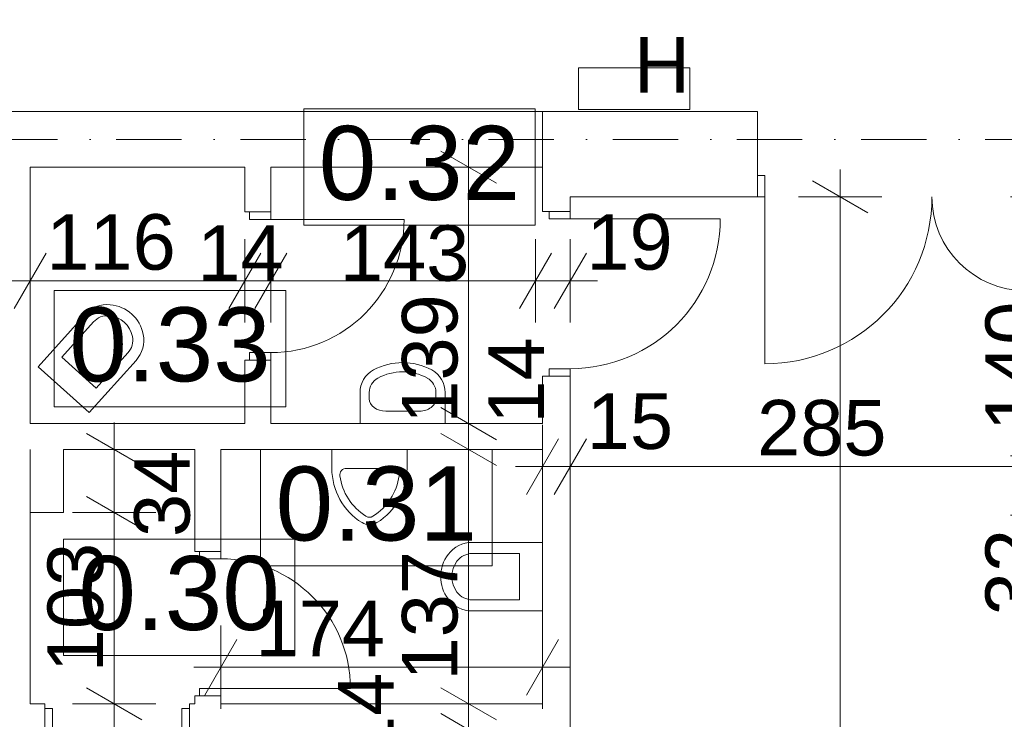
# Model space of a CAD drawing. Extents: x -283435 to 14216, y -77540 to 30522.
# Tile 142 of 177: x -79548 to -74230, y -26233 to -22453. Entities that reach past the tile are written whole.
import ezdxf

# ---------------------------------------------------------------- set-up
doc = ezdxf.new("R2010")
doc.units = 0
doc.header["$MEASUREMENT"] = 0
doc.linetypes.add('Kropki i Kreski', pattern=[670.277762, 352.777767, -176.388884, 0, -141.111112])
for name, color, linetype in [('Drzwi ArchiCAD', 7, 'Continuous'), ('SANITARNE', 7, 'Continuous'), ('WYMIARY', 7, 'Continuous'), ('ŚCIANY', 7, 'Continuous')]:
    doc.layers.add(name, color=color, linetype=linetype)
for name, color, linetype, lineweight in [('Drzwi ArchiCAD_Nr_Pióra__3', 3, 'Continuous', 18), ('Drzwi ArchiCAD_Nr_Pióra__7', 7, 'Continuous', 18), ('HYDRANTY_Nr_Pióra__1', 1, 'Continuous', 18), ('OPISY_Nr_Pióra__65', 65, 'Continuous', 18), ('OPISY_Nr_Pióra__86', 86, 'Continuous', 18), ('OSIE_Nr_Pióra__7', 7, 'Continuous', 18), ('SANITARNE_Nr_Pióra__6', 6, 'Continuous', 9), ('WYMIARY_Nr_Pióra__4', 4, 'Continuous', 18), ('WYMIARY_Nr_Pióra__5', 5, 'Continuous', 18), ('ŚCIANY_Nr_Pióra__7', 7, 'Continuous', 18)]:
    doc.layers.add(name, color=color, linetype=linetype, lineweight=lineweight)
doc.styles.add('GENERATED_STYLE_1', font='arial.ttf')
doc.styles.add('GENERATED_STYLE_2', font='txt')
doc.dimstyles.new('GENERATED_STYLE__1', dxfattribs={"dimtxt": 300, "dimasz": 228, "dimexe": 0.18, "dimexo": 0, "dimgap": 0.09, "dimtad": 1, "dimdec": 0, "dimlfac": 0.1, "dimzin": 0, "dimdsep": 46, "dimtxsty": 'GENERATED_STYLE_2', "dimblk": 'ARROWHEAD_2', "dimblk1": 'ARROWHEAD_2', "dimblk2": 'ARROWHEAD_2', "dimcen": 0.09, "dimclrd": 256, "dimclre": 256, "dimclrt": 256, "dimazin": 0, "dimtfac": 1, "dimtdec": 4, "dimtmove": 0, "dimatfit": 3, "dimfxl": 1, "dimtolj": 1, "dimtzin": 0, "dimarcsym": 0})
doc.dimstyles.new('GENERATED_STYLE__2', dxfattribs={"dimtxt": 300, "dimasz": 228, "dimexe": 0.18, "dimexo": 0, "dimgap": 0.09, "dimtad": 1, "dimtih": 1, "dimtoh": 1, "dimdec": 0, "dimlfac": 0.1, "dimzin": 0, "dimdsep": 46, "dimtxsty": 'GENERATED_STYLE_2', "dimblk": 'ARROWHEAD_2', "dimblk1": 'ARROWHEAD_2', "dimblk2": 'ARROWHEAD_2', "dimcen": 0.09, "dimclrd": 256, "dimclre": 256, "dimclrt": 256, "dimazin": 0, "dimtfac": 1, "dimtdec": 4, "dimtmove": 0, "dimatfit": 3, "dimfxl": 1, "dimtolj": 1, "dimtzin": 0, "dimarcsym": 0})
doc.dimstyles.new('GENERATED_STYLE__3', dxfattribs={"dimtxt": 300, "dimasz": 228, "dimexe": 0.18, "dimexo": 0, "dimgap": 0.09, "dimtad": 1, "dimtih": 1, "dimtoh": 1, "dimdec": 0, "dimlfac": 0.1, "dimzin": 0, "dimdsep": 46, "dimtxsty": 'GENERATED_STYLE_2', "dimblk": 'ARROWHEAD_2', "dimblk1": 'ARROWHEAD_2', "dimblk2": 'ARROWHEAD_2', "dimcen": 0.09, "dimclrd": 256, "dimclre": 256, "dimclrt": 256, "dimazin": 0, "dimtfac": 1, "dimtdec": 4, "dimtmove": 2, "dimatfit": 3, "dimfxl": 1, "dimtolj": 1, "dimtzin": 0, "dimarcsym": 0})
doc.dimstyles.new('GENERATED_STYLE__4', dxfattribs={"dimtxt": 300, "dimasz": 228, "dimexe": 0.18, "dimexo": 0, "dimgap": 0.09, "dimtad": 1, "dimdec": 0, "dimlfac": 0.1, "dimzin": 0, "dimdsep": 46, "dimtxsty": 'GENERATED_STYLE_2', "dimblk": 'ARROWHEAD_2', "dimblk1": 'ARROWHEAD_2', "dimblk2": 'ARROWHEAD_2', "dimcen": 0.09, "dimclrd": 256, "dimclre": 256, "dimclrt": 256, "dimazin": 0, "dimtfac": 1, "dimtdec": 4, "dimtmove": 2, "dimatfit": 3, "dimfxl": 1, "dimtolj": 1, "dimtzin": 0, "dimarcsym": 0})

# ---------------------------------------------------------------- blocks, each defined once
blk = doc.blocks.new('Ściana_32', base_point=(-79741.1, -35209.9))
at = {"layer": 'ŚCIANY_Nr_Pióra__7', "linetype": 'Continuous'}
for p, q in [((-79491.1, -24635.8), (-79491.1, -23249.9)), ((-79491.1, -26149.2), (-79491.1, -24775.8))]:
    blk.add_line(p, q, dxfattribs=at)
blk = doc.blocks.new('D1 Drzwi proste 12_10')
at = {"layer": 'Drzwi ArchiCAD_Nr_Pióra__3', "linetype": 'Continuous'}
for p, q in [((405, 0), (405, 810)), ((-405, 0), (-445, 0)), ((-445, 0), (-445, -115)), ((-405, -115), (-405, 0)), ((445, 0), (405, 0)), ((405, 0), (405, -115)), ((445, -115), (445, 0)), ((-445, -115), (-405, -115)), ((405, -115), (445, -115))]:
    blk.add_line(p, q, dxfattribs=at)
blk.add_arc((405, 0), 810, 90, 180, dxfattribs=at)
at = {"layer": 'Drzwi ArchiCAD_Nr_Pióra__7', "linetype": 'Continuous'}
for p, q in [((-445, 0), (-445, -115)), ((445, 0), (445, -115))]:
    blk.add_line(p, q, dxfattribs=at)
blk = doc.blocks.new('Ściana_35', base_point=(-76573.9, -27886.1))
at = {"layer": 'ŚCIANY_Nr_Pióra__7', "linetype": 'Continuous'}
for p, q in [((-76723.9, -23409.9), (-76723.9, -23488.9)), ((-76573.9, -23488.9), (-76573.9, -23409.9)), ((-76688.9, -23488.9), (-76723.9, -23488.9)), ((-76573.9, -23488.9), (-76688.9, -23488.9)), ((-76688.9, -24378.9), (-76723.9, -24378.9)), ((-76723.9, -24378.9), (-76723.9, -24635.8)), ((-76573.9, -24378.9), (-76688.9, -24378.9)), ((-76573.9, -27886.1), (-76573.9, -24378.9)), ((-76723.9, -24775.8), (-76723.9, -26149.2)), ((-76723.9, -26289.2), (-76723.9, -27594.7)), ((-76723.9, -27734.7), (-76723.9, -27868.9))]:
    blk.add_line(p, q, dxfattribs=at)
at = {"layer": 'Drzwi ArchiCAD', "linetype": 'Continuous', "xscale": -1, "rotation": 270}
blk.add_blockref('D1 Drzwi proste 12_10', (-76573.9, -23933.9), dxfattribs=at)
blk = doc.blocks.new('D2 Asymetryczne 12_24')
at = {"layer": 'Drzwi ArchiCAD_Nr_Pióra__3', "linetype": 'Continuous'}
for p, q in [((705.1, 0), (705.1, 902.5)), ((-705.1, 0), (-705.1, 507.7)), ((-705.1, 0), (-745.1, 0)), ((-745.1, 0), (-745.1, -115)), ((-705.1, -115), (-705.1, 0)), ((745.1, 0), (705.1, 0)), ((705.1, 0), (705.1, -115)), ((745.1, -115), (745.1, 0)), ((-745.1, -115), (-705.1, -115)), ((705.1, -115), (745.1, -115))]:
    blk.add_line(p, q, dxfattribs=at)
for centre, radius, start, end in [((705.1, 0), 902.5, 90, 180), ((-705.1, 0), 507.7, 0, 90)]:
    blk.add_arc(centre, radius, start, end, dxfattribs=at)
at = {"layer": 'Drzwi ArchiCAD_Nr_Pióra__7', "linetype": 'Continuous'}
for p, q in [((-745.1, 0), (-745.1, -115)), ((745.1, 0), (745.1, -115))]:
    blk.add_line(p, q, dxfattribs=at)
blk = doc.blocks.new('Ściana_291', base_point=(-73473.6, -23179.9))
at = {"layer": 'ŚCIANY_Nr_Pióra__7', "linetype": 'Continuous'}
for p, q in [((-75563.8, -22949.9), (-76723.9, -22949.9)), ((-76723.9, -22949.9), (-76723.9, -23409.9)), ((-75563.8, -23294.9), (-75563.8, -22949.9)), ((-74073.6, -23294.9), (-74073.6, -22949.9)), ((-73473.6, -22949.9), (-74073.6, -22949.9)), ((-75563.8, -23409.9), (-75563.8, -23294.9)), ((-74073.6, -23409.9), (-74073.6, -23294.9)), ((-76573.9, -23409.9), (-75563.8, -23409.9)), ((-74073.6, -23409.9), (-73723.6, -23409.9))]:
    blk.add_line(p, q, dxfattribs=at)
at = {"layer": 'Drzwi ArchiCAD', "linetype": 'Continuous', "rotation": 180}
blk.add_blockref('D2 Asymetryczne 12_24', (-74818.7, -23409.9), dxfattribs=at)
blk = doc.blocks.new('Ściana_292', base_point=(-76723.9, -23099.9))
at = {"layer": 'ŚCIANY_Nr_Pióra__7', "linetype": 'Continuous'}
for p, q in [((-76723.9, -22949.9), (-80399.8, -22949.9)), ((-76723.9, -23249.9), (-76723.9, -22949.9)), ((-79491.1, -23249.9), (-78331.7, -23249.9)), ((-78191.7, -23249.9), (-76723.9, -23249.9))]:
    blk.add_line(p, q, dxfattribs=at)
blk = doc.blocks.new('Ściana_293', base_point=(-79741.1, -24635.8))
at = {"layer": 'ŚCIANY_Nr_Pióra__7', "linetype": 'Continuous'}
for p, q in [((-78331.7, -24635.8), (-79491.1, -24635.8)), ((-76723.9, -24635.8), (-78191.7, -24635.8)), ((-79311.1, -24775.8), (-78601.1, -24775.8)), ((-78461.1, -24775.8), (-76723.9, -24775.8))]:
    blk.add_line(p, q, dxfattribs=at)
blk = doc.blocks.new('D1 Drzwi proste 12_98')
at = {"layer": 'Drzwi ArchiCAD_Nr_Pióra__3', "linetype": 'Continuous'}
for p, q in [((360, 0), (360, 720)), ((-360, 0), (-400, 0)), ((-400, 0), (-400, -115)), ((-360, -115), (-360, 0)), ((400, 0), (360, 0)), ((360, 0), (360, -115)), ((400, -115), (400, 0)), ((-400, -115), (-360, -115)), ((360, -115), (400, -115))]:
    blk.add_line(p, q, dxfattribs=at)
blk.add_arc((360, 0), 720, 90, 180, dxfattribs=at)
at = {"layer": 'Drzwi ArchiCAD_Nr_Pióra__7', "linetype": 'Continuous'}
for p, q in [((-400, 0), (-400, -115)), ((400, 0), (400, -115))]:
    blk.add_line(p, q, dxfattribs=at)
blk = doc.blocks.new('Ściana_294', base_point=(-78331.7, -24635.8))
at = {"layer": 'ŚCIANY_Nr_Pióra__7', "linetype": 'Continuous'}
for p, q in [((-78331.7, -23249.9), (-78331.7, -23492.2)), ((-78191.7, -23492.2), (-78191.7, -23249.9)), ((-78306.7, -23492.2), (-78331.7, -23492.2)), ((-78191.7, -23492.2), (-78306.7, -23492.2)), ((-78306.7, -24292.2), (-78331.7, -24292.2)), ((-78331.7, -24292.2), (-78331.7, -24635.8)), ((-78191.7, -24292.2), (-78306.7, -24292.2)), ((-78191.7, -24635.8), (-78191.7, -24292.2))]:
    blk.add_line(p, q, dxfattribs=at)
at = {"layer": 'Drzwi ArchiCAD', "linetype": 'Continuous', "xscale": -1, "rotation": 270}
blk.add_blockref('D1 Drzwi proste 12_98', (-78191.7, -23892.2), dxfattribs=at)
blk = doc.blocks.new('D1 Drzwi proste 12_99')
at = {"layer": 'Drzwi ArchiCAD_Nr_Pióra__3', "linetype": 'Continuous'}
for p, q in [((350, 0), (350, 700)), ((-350, 0), (-390, 0)), ((-390, 0), (-390, -115)), ((-350, -115), (-350, 0)), ((390, 0), (350, 0)), ((350, 0), (350, -115)), ((390, -115), (390, 0)), ((-390, -115), (-350, -115)), ((350, -115), (390, -115))]:
    blk.add_line(p, q, dxfattribs=at)
blk.add_arc((350, 0), 700, 90, 180, dxfattribs=at)
at = {"layer": 'Drzwi ArchiCAD_Nr_Pióra__7', "linetype": 'Continuous'}
for p, q in [((-390, 0), (-390, -115)), ((390, 0), (390, -115))]:
    blk.add_line(p, q, dxfattribs=at)
blk = doc.blocks.new('Ściana_295', base_point=(-79741.1, -26149.2))
at = {"layer": 'ŚCIANY_Nr_Pióra__7', "linetype": 'Continuous'}
for p, q in [((-79411.1, -26149.2), (-79491.1, -26149.2)), ((-79411.1, -26174.2), (-79411.1, -26149.2)), ((-78631.1, -26174.2), (-78631.1, -26149.2)), ((-78601.1, -26149.2), (-78631.1, -26149.2)), ((-76723.9, -26149.2), (-78461.1, -26149.2)), ((-79411.1, -26289.2), (-79411.1, -26174.2)), ((-78631.1, -26289.2), (-78631.1, -26174.2)), ((-79491.1, -26289.2), (-79411.1, -26289.2)), ((-78631.1, -26289.2), (-78562.7, -26289.2)), ((-78422.7, -26289.2), (-76723.9, -26289.2))]:
    blk.add_line(p, q, dxfattribs=at)
at = {"layer": 'Drzwi ArchiCAD', "linetype": 'Continuous', "rotation": 180}
blk.add_blockref('D1 Drzwi proste 12_99', (-79021.1, -26289.2), dxfattribs=at)
blk = doc.blocks.new('D1 Drzwi proste 12_100')
at = {"layer": 'Drzwi ArchiCAD_Nr_Pióra__3', "linetype": 'Continuous'}
for p, q in [((350, 0), (350, 700)), ((-350, 0), (-390, 0)), ((-390, 0), (-390, -115)), ((-350, -115), (-350, 0)), ((390, 0), (350, 0)), ((350, 0), (350, -115)), ((390, -115), (390, 0)), ((-390, -115), (-350, -115)), ((350, -115), (390, -115))]:
    blk.add_line(p, q, dxfattribs=at)
blk.add_arc((350, 0), 700, 90, 180, dxfattribs=at)
at = {"layer": 'Drzwi ArchiCAD_Nr_Pióra__7', "linetype": 'Continuous'}
for p, q in [((-390, 0), (-390, -115)), ((390, 0), (390, -115))]:
    blk.add_line(p, q, dxfattribs=at)
blk = doc.blocks.new('Ściana_296', base_point=(-78601.1, -24635.8))
at = {"layer": 'ŚCIANY_Nr_Pióra__7', "linetype": 'Continuous'}
for p, q in [((-78601.1, -24775.8), (-78601.1, -25325.8)), ((-78461.1, -25325.8), (-78461.1, -24775.8)), ((-78576.1, -25325.8), (-78601.1, -25325.8)), ((-78461.1, -25325.8), (-78576.1, -25325.8)), ((-78576.1, -26105.8), (-78601.1, -26105.8)), ((-78601.1, -26105.8), (-78601.1, -26149.2)), ((-78461.1, -26105.8), (-78576.1, -26105.8)), ((-78461.1, -26149.2), (-78461.1, -26105.8))]:
    blk.add_line(p, q, dxfattribs=at)
at = {"layer": 'Drzwi ArchiCAD', "linetype": 'Continuous', "rotation": 270}
blk.add_blockref('D1 Drzwi proste 12_100', (-78461.1, -25715.8), dxfattribs=at)
blk = doc.blocks.new('Ściana_259', base_point=(-79491.1, -24635.8))
at = {"layer": 'ŚCIANY_Nr_Pióra__7', "linetype": 'Continuous'}
for p, q in [((-79491.1, -24775.8), (-79491.1, -25115.8)), ((-79311.1, -25115.8), (-79311.1, -24775.8)), ((-79491.1, -25115.8), (-79311.1, -25115.8))]:
    blk.add_line(p, q, dxfattribs=at)
blk = doc.blocks.new('Pisuar 02 12_5')
at = {"layer": 'SANITARNE_Nr_Pióra__6', "linetype": 'Continuous'}
for p, q in [((0, 304.8), (0, 406.4)), ((406.4, 406.4), (0, 406.4)), ((406.4, 406.4), (0, 406.4)), ((406.4, 406.4), (0, 406.4)), ((406.4, 406.4), (0, 406.4)), ((406.4, 406.4), (0, 406.4)), ((406.4, 406.4), (0, 406.4)), ((406.4, 406.4), (0, 406.4)), ((406.4, 406.4), (0, 406.4)), ((406.4, 406.4), (0, 406.4)), ((406.4, 406.4), (0, 406.4)), ((406.4, 406.4), (0, 406.4)), ((406.4, 406.4), (0, 406.4)), ((406.4, 406.4), (0, 406.4)), ((406.4, 406.4), (0, 406.4)), ((406.4, 406.4), (0, 406.4)), ((406.4, 406.4), (0, 406.4)), ((406.4, 406.4), (0, 406.4)), ((406.4, 406.4), (0, 406.4)), ((406.4, 406.4), (0, 406.4)), ((406.4, 406.4), (0, 406.4)), ((406.4, 406.4), (0, 406.4)), ((406.4, 406.4), (0, 406.4)), ((406.4, 406.4), (0, 406.4)), ((406.4, 406.4), (0, 406.4)), ((406.4, 406.4), (0, 406.4)), ((406.4, 406.4), (0, 406.4)), ((406.4, 406.4), (0, 406.4)), ((406.4, 406.4), (0, 406.4)), ((406.4, 406.4), (0, 406.4)), ((406.4, 406.4), (0, 406.4)), ((406.4, 406.4), (0, 406.4)), ((406.4, 406.4), (0, 406.4)), ((406.4, 406.4), (0, 406.4)), ((406.4, 406.4), (0, 406.4)), ((406.4, 406.4), (0, 406.4)), ((406.4, 406.4), (0, 406.4)), ((406.4, 406.4), (0, 406.4)), ((406.4, 406.4), (0, 406.4)), ((406.4, 406.4), (0, 406.4)), ((406.4, 406.4), (0, 406.4)), ((406.4, 406.4), (0, 406.4)), ((406.4, 406.4), (0, 406.4)), ((406.4, 406.4), (0, 406.4)), ((406.4, 406.4), (0, 406.4)), ((406.4, 304.8), (406.4, 406.4)), ((78.6, 304.8), (327.8, 304.8)), ((78.6, 304.8), (327.8, 304.8)), ((78.6, 304.8), (327.8, 304.8)), ((78.6, 304.8), (327.8, 304.8)), ((78.6, 304.8), (327.8, 304.8)), ((78.6, 304.8), (327.8, 304.8)), ((78.6, 304.8), (327.8, 304.8)), ((78.6, 304.8), (327.8, 304.8)), ((78.6, 304.8), (327.8, 304.8)), ((78.6, 304.8), (327.8, 304.8)), ((78.6, 304.8), (327.8, 304.8)), ((78.6, 304.8), (327.8, 304.8)), ((78.6, 304.8), (327.8, 304.8)), ((78.6, 304.8), (327.8, 304.8)), ((78.6, 304.8), (327.8, 304.8)), ((78.6, 304.8), (327.8, 304.8)), ((78.6, 304.8), (327.8, 304.8)), ((78.6, 304.8), (327.8, 304.8)), ((78.6, 304.8), (327.8, 304.8)), ((78.6, 304.8), (327.8, 304.8)), ((78.6, 304.8), (327.8, 304.8)), ((78.6, 304.8), (327.8, 304.8)), ((78.6, 304.8), (327.8, 304.8)), ((78.6, 304.8), (327.8, 304.8)), ((78.6, 304.8), (327.8, 304.8)), ((78.6, 304.8), (327.8, 304.8)), ((78.6, 304.8), (327.8, 304.8)), ((78.6, 304.8), (327.8, 304.8)), ((78.6, 304.8), (327.8, 304.8)), ((78.6, 304.8), (327.8, 304.8)), ((78.6, 304.8), (327.8, 304.8)), ((78.6, 304.8), (327.8, 304.8))]:
    blk.add_line(p, q, dxfattribs=at)
for centre, radius, start, end in [((345.4, 304.8), 345.4, 180, 238.1092), ((78.6, 269.2), 35.6, 90, 187.0582), ((61, 304.8), 345.4, 301.8908, 0), ((327.8, 269.2), 35.6, 352.9418, 90), ((345.4, 304.8), 304.8, 187.5275, 238.1092), ((61, 304.8), 304.8, 301.8908, 352.4725), ((203.2, 76.2), 76.2, 238.1092, 301.8908), ((203.2, 76.2), 35.6, 238.1092, 301.8908)]:
    blk.add_arc(centre, radius, start, end, dxfattribs=at)
blk = doc.blocks.new('WC 12_7')
at = {"layer": 'SANITARNE_Nr_Pióra__6', "linetype": 'Continuous'}
for p, q in [((0, 170), (0, 550)), ((370, 550), (0, 550)), ((370, 170), (370, 550)), ((60, 425), (60, 170)), ((310, 425), (60, 425)), ((310, 170), (310, 425))]:
    blk.add_line(p, q, dxfattribs=at)
for centre, radius, start, end in [((162.5, 170), 162.5, 180, 233.1301), ((162.5, 170), 102.5, 180, 233.1301), ((207.5, 170), 102.5, 306.8699, 0), ((207.5, 170), 162.5, 306.8699, 0), ((185, 200), 140, 233.1301, 306.8699), ((185, 200), 200, 233.1301, 306.866)]:
    blk.add_arc(centre, radius, start, end, dxfattribs=at)
blk = doc.blocks.new('Umywalka 01 12_5')
at = {"layer": 'SANITARNE_Nr_Pióra__6', "linetype": 'Continuous'}
for p, q in [((-230, 0), (-230, -168)), ((230, 0), (-230, 0)), ((230, 0), (230, -168)), ((-91.1, -67.7), (-91.1, -67.7)), ((91.1, -67.7), (-91.1, -67.7)), ((-180, -134.4), (-180, -168)), ((180, -134.4), (180, -168))]:
    blk.add_line(p, q, dxfattribs=at)
for centre, radius, start, end in [((-91.1, -168), 138.9, 180, 241.5254), ((-91.1, -168), 88.9, 180, 241.5254), ((91.1, -168), 88.9, 298.4746, 0), ((91.1, -168), 138.9, 298.4746, 0), ((0, 0), 280, 241.5254, 298.4746), ((0, 0), 330, 241.5254, 298.4746)]:
    blk.add_arc(centre, radius, start, end, dxfattribs=at)
for centre, major_axis, start_param, end_param in [((-91.1, -134.4), (88.9, 0), 1.570796, 3.141593), ((91.1, -134.4), (-88.9, 0), 3.141593, 4.712389)]:
    blk.add_ellipse(centre, major_axis=major_axis, ratio=0.750558, start_param=start_param, end_param=end_param, dxfattribs=at)
blk = doc.blocks.new('WC 12_5')
at = {"layer": 'SANITARNE_Nr_Pióra__6', "linetype": 'Continuous'}
for p, q in [((0, 170), (0, 550)), ((370, 550), (0, 550)), ((370, 170), (370, 550)), ((60, 425), (60, 170)), ((310, 425), (60, 425)), ((310, 170), (310, 425))]:
    blk.add_line(p, q, dxfattribs=at)
for centre, radius, start, end in [((162.5, 170), 162.5, 180, 233.1301), ((162.5, 170), 102.5, 180, 233.1301), ((207.5, 170), 102.5, 306.8699, 0), ((207.5, 170), 162.5, 306.8699, 0), ((185, 200), 140, 233.1301, 306.8699), ((185, 200), 200, 233.1301, 306.866)]:
    blk.add_arc(centre, radius, start, end, dxfattribs=at)
blk = doc.blocks.new('*D1277')
at = {"layer": 'WYMIARY_Nr_Pióra__4', "linetype": 'Continuous', "transparency": 16777216}
for p, q in [((-76723.9, -25092.8), (-76723.9, -24642.8)), ((-76573.9, -25092.8), (-76573.9, -24642.8)), ((-76637.3, -24717.8), (-76810.5, -25017.8)), ((-76487.3, -24717.8), (-76660.5, -25017.8)), ((-76870.6, -24867.8), (-76723.9, -24867.8)), ((-76723.9, -24867.8), (-76573.9, -24867.8))]:
    blk.add_line(p, q, dxfattribs=at)
blk = doc.blocks.new('ARROWHEAD_2')
at = {"linetype": 'Continuous'}
for p, q in [((-0.378, -0.655), (0.378, 0.655)), ((0, 0), (-1, 0))]:
    blk.add_line(p, q, dxfattribs=at)
blk = doc.blocks.new('*D1278')
at = {"layer": 'WYMIARY_Nr_Pióra__4', "linetype": 'Continuous', "transparency": 16777216}
for p, q in [((-76573.9, -25092.8), (-76573.9, -24642.8)), ((-73723.6, -25092.8), (-73723.6, -24642.8)), ((-76487.3, -24717.8), (-76660.5, -25017.8)), ((-73637, -24717.8), (-73810.2, -25017.8)), ((-76573.9, -24867.8), (-73723.6, -24867.8))]:
    blk.add_line(p, q, dxfattribs=at)
at = {"layer": 'WYMIARY_Nr_Pióra__5', "transparency": 16777216, "char_height": 300, "attachment_point": 1, "style": 'GENERATED_STYLE_1'}
for s, insert in [('{15}', (-76485, -24472.5)), ('{285}', (-75565.8, -24507.8))]:
    blk.add_mtext(s, dxfattribs=dict(at, insert=insert))
blk = doc.blocks.new('*D1279')
at = {"layer": 'WYMIARY_Nr_Pióra__4', "linetype": 'Continuous', "transparency": 16777216}
for p, q in [((-73723.6, -25092.8), (-73723.6, -24642.8)), ((-73473.6, -25092.8), (-73473.6, -24642.8)), ((-73637, -24717.8), (-73810.2, -25017.8)), ((-73387, -24717.8), (-73560.2, -25017.8)), ((-73723.6, -24867.8), (-73473.6, -24867.8))]:
    blk.add_line(p, q, dxfattribs=at)
blk = doc.blocks.new('*D1280')
at = {"layer": 'WYMIARY_Nr_Pióra__4', "linetype": 'Continuous', "transparency": 16777216}
for p, q in [((-73473.6, -25092.8), (-73473.6, -24642.8)), ((-71055.4, -25092.8), (-71055.4, -24642.8)), ((-73387, -24717.8), (-73560.2, -25017.8)), ((-70968.8, -24717.8), (-71142, -25017.8)), ((-73473.6, -24867.8), (-71055.4, -24867.8))]:
    blk.add_line(p, q, dxfattribs=at)
at = {"layer": 'WYMIARY_Nr_Pióra__5', "transparency": 16777216, "char_height": 300, "attachment_point": 1, "style": 'GENERATED_STYLE_1'}
for s, insert in [('{25}', (-73376.4, -24507.8)), ('{242}', (-72606, -24507.8))]:
    blk.add_mtext(s, dxfattribs=dict(at, insert=insert))
blk = doc.blocks.new('*D1281')
at = {"layer": 'WYMIARY_Nr_Pióra__4', "linetype": 'Continuous', "transparency": 16777216}
for p, q in [((-71055.4, -25092.8), (-71055.4, -24642.8)), ((-69535.4, -25092.8), (-69535.4, -24642.8)), ((-70968.8, -24717.8), (-71142, -25017.8)), ((-69448.8, -24717.8), (-69622, -25017.8)), ((-71055.4, -24867.8), (-69535.4, -24867.8))]:
    blk.add_line(p, q, dxfattribs=at)
at = {"layer": 'WYMIARY_Nr_Pióra__5', "transparency": 16777216, "insert": (-70636.9, -24507.8), "char_height": 300, "attachment_point": 1, "style": 'GENERATED_STYLE_1'}
blk.add_mtext('{152}', dxfattribs=at)
blk = doc.blocks.new('*D1282')
at = {"layer": 'WYMIARY_Nr_Pióra__4', "linetype": 'Continuous', "transparency": 16777216}
for p, q in [((-69535.4, -25092.8), (-69535.4, -24642.8)), ((-68502.8, -25092.8), (-68502.8, -24642.8)), ((-69448.8, -24717.8), (-69622, -25017.8)), ((-68416.2, -24717.8), (-68589.4, -25017.8)), ((-69535.4, -24867.8), (-68502.8, -24867.8))]:
    blk.add_line(p, q, dxfattribs=at)
at = {"layer": 'WYMIARY_Nr_Pióra__5', "transparency": 16777216, "insert": (-69360.6, -24507.8), "char_height": 300, "attachment_point": 1, "style": 'GENERATED_STYLE_1'}
blk.add_mtext('{103}', dxfattribs=at)
blk = doc.blocks.new('*D1283')
at = {"layer": 'WYMIARY_Nr_Pióra__4', "linetype": 'Continuous', "transparency": 16777216}
for p, q in [((-68502.8, -25092.8), (-68502.8, -24642.8)), ((-66982.8, -25092.8), (-66982.8, -24642.8)), ((-68416.2, -24717.8), (-68589.4, -25017.8)), ((-66896.2, -24717.8), (-67069.4, -25017.8)), ((-68502.8, -24867.8), (-66982.8, -24867.8))]:
    blk.add_line(p, q, dxfattribs=at)
at = {"layer": 'WYMIARY_Nr_Pióra__5', "transparency": 16777216, "insert": (-68084.3, -24507.8), "char_height": 300, "attachment_point": 1, "style": 'GENERATED_STYLE_1'}
blk.add_mtext('{152}', dxfattribs=at)
blk = doc.blocks.new('*D1284')
at = {"layer": 'WYMIARY_Nr_Pióra__4', "linetype": 'Continuous', "transparency": 16777216}
for p, q in [((-66982.8, -25092.8), (-66982.8, -24642.8)), ((-65503.5, -25092.8), (-65503.5, -24642.8)), ((-66896.2, -24717.8), (-67069.4, -25017.8)), ((-65416.9, -24717.8), (-65590.1, -25017.8)), ((-66982.8, -24867.8), (-65503.5, -24867.8))]:
    blk.add_line(p, q, dxfattribs=at)
at = {"layer": 'WYMIARY_Nr_Pióra__5', "transparency": 16777216, "insert": (-66584.6, -24507.8), "char_height": 300, "attachment_point": 1, "style": 'GENERATED_STYLE_1'}
blk.add_mtext('{148}', dxfattribs=at)
blk = doc.blocks.new('*D1285')
at = {"layer": 'WYMIARY_Nr_Pióra__4', "linetype": 'Continuous', "transparency": 16777216}
for p, q in [((-65503.5, -25092.8), (-65503.5, -24642.8)), ((-63983.5, -25092.8), (-63983.5, -24642.8)), ((-65416.9, -24717.8), (-65590.1, -25017.8)), ((-63896.9, -24717.8), (-64070.1, -25017.8)), ((-65503.5, -24867.8), (-63983.5, -24867.8))]:
    blk.add_line(p, q, dxfattribs=at)
at = {"layer": 'WYMIARY_Nr_Pióra__5', "transparency": 16777216, "insert": (-65085, -24507.8), "char_height": 300, "attachment_point": 1, "style": 'GENERATED_STYLE_1'}
blk.add_mtext('{152}', dxfattribs=at)
blk = doc.blocks.new('*D1286')
at = {"layer": 'WYMIARY_Nr_Pióra__4', "linetype": 'Continuous', "transparency": 16777216}
for p, q in [((-63983.5, -25092.8), (-63983.5, -24642.8)), ((-62084.7, -25092.8), (-62084.7, -24642.8)), ((-63896.9, -24717.8), (-64070.1, -25017.8)), ((-61998.1, -24717.8), (-62171.3, -25017.8)), ((-63983.5, -24867.8), (-62084.7, -24867.8))]:
    blk.add_line(p, q, dxfattribs=at)
at = {"layer": 'WYMIARY_Nr_Pióra__5', "transparency": 16777216, "char_height": 300, "attachment_point": 1, "style": 'GENERATED_STYLE_1'}
for s, insert in [('{33}', (-62264.3, -24265.5)), ('{190}', (-63375.6, -24507.8))]:
    blk.add_mtext(s, dxfattribs=dict(at, insert=insert))
blk = doc.blocks.new('*D1287')
at = {"layer": 'WYMIARY_Nr_Pióra__4', "linetype": 'Continuous', "transparency": 16777216}
for p, q in [((-62084.7, -25092.8), (-62084.7, -24642.8)), ((-61752.9, -25092.8), (-61752.9, -24642.8)), ((-61998.1, -24717.8), (-62171.3, -25017.8)), ((-61839.5, -25017.8), (-61666.3, -24717.8)), ((-62084.7, -24867.8), (-61752.9, -24867.8)), ((-61752.9, -24867.8), (-61606.2, -24867.8))]:
    blk.add_line(p, q, dxfattribs=at)
blk = doc.blocks.new('*D1301')
at = {"layer": 'WYMIARY_Nr_Pióra__4', "linetype": 'Continuous', "transparency": 16777216}
for p, q in [((-74122.5, -25042.8), (-73822.5, -25216)), ((-73747.5, -25129.4), (-74197.5, -25129.4)), ((-73972.5, -29199.4), (-73972.5, -25129.4)), ((-74122.5, -29112.8), (-73822.5, -29286)), ((-73747.5, -29199.4), (-74197.5, -29199.4))]:
    blk.add_line(p, q, dxfattribs=at)
at = {"layer": 'WYMIARY_Nr_Pióra__5', "transparency": 16777216, "char_height": 300, "attachment_point": 1, "rotation": 90, "style": 'GENERATED_STYLE_1'}
for s, insert in [('{32}', (-74332.5, -25671.4)), ('{407}', (-74332.5, -27505.8)), ('{22}', (-74332.5, -29112.7))]:
    blk.add_mtext(s, dxfattribs=dict(at, insert=insert))
blk = doc.blocks.new('*D1303')
at = {"layer": 'WYMIARY_Nr_Pióra__4', "linetype": 'Continuous', "transparency": 16777216}
for p, q in [((-73972.5, -23409.9), (-73972.5, -23263.2)), ((-73822.5, -23496.5), (-74122.5, -23323.3)), ((-73747.5, -23409.9), (-74197.5, -23409.9)), ((-73972.5, -24809.4), (-73972.5, -23409.9)), ((-74122.5, -24722.8), (-73822.5, -24896)), ((-73747.5, -24809.4), (-74197.5, -24809.4))]:
    blk.add_line(p, q, dxfattribs=at)
at = {"layer": 'WYMIARY_Nr_Pióra__5', "transparency": 16777216, "insert": (-74332.5, -24675.7), "char_height": 300, "attachment_point": 1, "rotation": 90, "style": 'GENERATED_STYLE_1'}
blk.add_mtext('{140}', dxfattribs=at)
blk = doc.blocks.new('*D1304')
at = {"layer": 'WYMIARY_Nr_Pióra__4', "linetype": 'Continuous', "transparency": 16777216}
for p, q in [((-75116.5, -23409.9), (-75116.5, -23263.2)), ((-74966.5, -23496.5), (-75266.5, -23323.3)), ((-74891.5, -23409.9), (-75341.5, -23409.9)), ((-75116.5, -32970), (-75116.5, -23409.9)), ((-75266.5, -32883.4), (-74966.5, -33056.6)), ((-74891.5, -32970), (-75341.5, -32970)), ((-75116.5, -33116.7), (-75116.5, -32970))]:
    blk.add_line(p, q, dxfattribs=at)
at = {"layer": 'WYMIARY_Nr_Pióra__5', "transparency": 16777216, "insert": (-75476.5, -28531.5), "char_height": 300, "attachment_point": 1, "rotation": 90, "style": 'GENERATED_STYLE_1'}
blk.add_mtext('{956}', dxfattribs=at)
blk = doc.blocks.new('*D1313')
at = {"layer": 'WYMIARY_Nr_Pióra__4', "linetype": 'Continuous', "transparency": 16777216}
for p, q in [((-79741.1, -24089.1), (-79741.1, -23639.1)), ((-79491.1, -24089.1), (-79491.1, -23639.1)), ((-79654.5, -23714.1), (-79827.7, -24014.1)), ((-79404.5, -23714.1), (-79577.7, -24014.1)), ((-79741.1, -23864.1), (-79491.1, -23864.1))]:
    blk.add_line(p, q, dxfattribs=at)
blk = doc.blocks.new('*D1314')
at = {"layer": 'WYMIARY_Nr_Pióra__4', "linetype": 'Continuous', "transparency": 16777216}
for p, q in [((-79491.1, -24089.1), (-79491.1, -23639.1)), ((-78331.7, -24089.1), (-78331.7, -23639.1)), ((-79404.5, -23714.1), (-79577.7, -24014.1)), ((-78245.1, -23714.1), (-78418.3, -24014.1)), ((-79491.1, -23864.1), (-78331.7, -23864.1))]:
    blk.add_line(p, q, dxfattribs=at)
at = {"layer": 'WYMIARY_Nr_Pióra__5', "transparency": 16777216, "char_height": 300, "attachment_point": 1, "style": 'GENERATED_STYLE_1'}
for s, insert in [('{116}', (-79404, -23504.1)), ('{14}', (-78588.6, -23564.1))]:
    blk.add_mtext(s, dxfattribs=dict(at, insert=insert))
blk = doc.blocks.new('*D1315')
at = {"layer": 'WYMIARY_Nr_Pióra__4', "linetype": 'Continuous', "transparency": 16777216}
for p, q in [((-78331.7, -24089.1), (-78331.7, -23639.1)), ((-78191.7, -24089.1), (-78191.7, -23639.1)), ((-78245.1, -23714.1), (-78418.3, -24014.1)), ((-78105.1, -23714.1), (-78278.3, -24014.1)), ((-78331.7, -23864.1), (-78191.7, -23864.1))]:
    blk.add_line(p, q, dxfattribs=at)
blk = doc.blocks.new('*D1316')
at = {"layer": 'WYMIARY_Nr_Pióra__4', "linetype": 'Continuous', "transparency": 16777216}
for p, q in [((-78191.7, -24089.1), (-78191.7, -23639.1)), ((-76761.9, -24089.1), (-76761.9, -23639.1)), ((-78105.1, -23714.1), (-78278.3, -24014.1)), ((-76675.3, -23714.1), (-76848.5, -24014.1)), ((-78191.7, -23864.1), (-76761.9, -23864.1))]:
    blk.add_line(p, q, dxfattribs=at)
at = {"layer": 'WYMIARY_Nr_Pióra__5', "transparency": 16777216, "insert": (-77818.3, -23564.1), "char_height": 300, "attachment_point": 1, "style": 'GENERATED_STYLE_1'}
blk.add_mtext('{143}', dxfattribs=at)
blk = doc.blocks.new('*D1317')
at = {"layer": 'WYMIARY_Nr_Pióra__4', "linetype": 'Continuous', "transparency": 16777216}
for p, q in [((-76761.9, -24089.1), (-76761.9, -23639.1)), ((-76573.9, -24089.1), (-76573.9, -23639.1)), ((-76675.3, -23714.1), (-76848.5, -24014.1)), ((-76660.5, -24014.1), (-76487.3, -23714.1)), ((-76761.9, -23864.1), (-76573.9, -23864.1)), ((-76573.9, -23864.1), (-76427.2, -23864.1))]:
    blk.add_line(p, q, dxfattribs=at)
at = {"layer": 'WYMIARY_Nr_Pióra__5', "transparency": 16777216, "insert": (-76487.2, -23504.1), "char_height": 300, "attachment_point": 1, "style": 'GENERATED_STYLE_1'}
blk.add_mtext('{19}', dxfattribs=at)
blk = doc.blocks.new('*D1318')
at = {"layer": 'WYMIARY_Nr_Pióra__4', "linetype": 'Continuous', "transparency": 16777216}
for p, q in [((-77273.2, -26202.6), (-76973.2, -26375.8)), ((-76898.2, -26289.2), (-77348.2, -26289.2)), ((-77123.2, -27594.7), (-77123.2, -26289.2)), ((-77273.2, -27508.1), (-76973.2, -27681.3)), ((-76898.2, -27594.7), (-77348.2, -27594.7)), ((-77123.2, -27741.4), (-77123.2, -27594.7))]:
    blk.add_line(p, q, dxfattribs=at)
at = {"layer": 'WYMIARY_Nr_Pióra__5', "transparency": 16777216, "char_height": 300, "attachment_point": 1, "rotation": 90, "style": 'GENERATED_STYLE_1'}
for s, insert in [('{14}', (-77828.2, -26446.9)), ('{131}', (-77483.2, -27594.7))]:
    blk.add_mtext(s, dxfattribs=dict(at, insert=insert))
blk = doc.blocks.new('*D1319')
at = {"layer": 'WYMIARY_Nr_Pióra__4', "linetype": 'Continuous', "transparency": 16777216}
for p, q in [((-77273.2, -26062.6), (-76973.2, -26235.8)), ((-76898.2, -26149.2), (-77348.2, -26149.2)), ((-77123.2, -26289.2), (-77123.2, -26149.2)), ((-77273.2, -26202.6), (-76973.2, -26375.8)), ((-76898.2, -26289.2), (-77348.2, -26289.2))]:
    blk.add_line(p, q, dxfattribs=at)
blk = doc.blocks.new('*D1320')
at = {"layer": 'WYMIARY_Nr_Pióra__4', "linetype": 'Continuous', "transparency": 16777216}
for p, q in [((-77273.2, -24689.2), (-76973.2, -24862.4)), ((-76898.2, -24775.8), (-77348.2, -24775.8)), ((-77123.2, -26149.2), (-77123.2, -24775.8)), ((-77273.2, -26062.6), (-76973.2, -26235.8)), ((-76898.2, -26149.2), (-77348.2, -26149.2))]:
    blk.add_line(p, q, dxfattribs=at)
at = {"layer": 'WYMIARY_Nr_Pióra__5', "transparency": 16777216, "insert": (-77483.2, -26023.1), "char_height": 300, "attachment_point": 1, "rotation": 90, "style": 'GENERATED_STYLE_1'}
blk.add_mtext('{137}', dxfattribs=at)
blk = doc.blocks.new('*D1321')
at = {"layer": 'WYMIARY_Nr_Pióra__4', "linetype": 'Continuous', "transparency": 16777216}
for p, q in [((-77273.2, -24549.2), (-76973.2, -24722.4)), ((-76898.2, -24635.8), (-77348.2, -24635.8)), ((-77123.2, -24775.8), (-77123.2, -24635.8)), ((-77273.2, -24689.2), (-76973.2, -24862.4)), ((-76898.2, -24775.8), (-77348.2, -24775.8))]:
    blk.add_line(p, q, dxfattribs=at)
at = {"layer": 'WYMIARY_Nr_Pióra__5', "transparency": 16777216, "char_height": 300, "attachment_point": 1, "rotation": 90, "style": 'GENERATED_STYLE_1'}
for s, insert in [('{139}', (-77483.2, -24635.8)), ('{14}', (-77016.6, -24635.8))]:
    blk.add_mtext(s, dxfattribs=dict(at, insert=insert))
blk = doc.blocks.new('*D1322')
at = {"layer": 'WYMIARY_Nr_Pióra__4', "linetype": 'Continuous', "transparency": 16777216}
for p, q in [((-77123.2, -23249.9), (-77123.2, -23103.2)), ((-76973.2, -23336.5), (-77273.2, -23163.3)), ((-76898.2, -23249.9), (-77348.2, -23249.9)), ((-77123.2, -24635.8), (-77123.2, -23249.9)), ((-77273.2, -24549.2), (-76973.2, -24722.4)), ((-76898.2, -24635.8), (-77348.2, -24635.8))]:
    blk.add_line(p, q, dxfattribs=at)
at = {"layer": 'WYMIARY_Nr_Pióra__5', "transparency": 16777216, "char_height": 300, "attachment_point": 1, "rotation": 90, "style": 'GENERATED_STYLE_1'}
for s, insert in [('{139}', (-77483.2, -24635.8)), ('{14}', (-77016.6, -24635.8))]:
    blk.add_mtext(s, dxfattribs=dict(at, insert=insert))
blk = doc.blocks.new('*D1324')
at = {"layer": 'WYMIARY_Nr_Pióra__4', "linetype": 'Continuous', "transparency": 16777216}
for p, q in [((-79187.4, -25029.2), (-78887.4, -25202.4)), ((-78812.4, -25115.8), (-79262.4, -25115.8)), ((-79037.4, -26149.2), (-79037.4, -25115.8)), ((-79187.4, -26062.6), (-78887.4, -26235.8)), ((-78812.4, -26149.2), (-79262.4, -26149.2)), ((-79037.4, -26295.9), (-79037.4, -26149.2))]:
    blk.add_line(p, q, dxfattribs=at)
at = {"layer": 'WYMIARY_Nr_Pióra__5', "transparency": 16777216, "char_height": 300, "attachment_point": 1, "rotation": 90, "style": 'GENERATED_STYLE_1'}
for s, insert in [('{34}', (-78929.2, -25248)), ('{103}', (-79397.4, -25978.9))]:
    blk.add_mtext(s, dxfattribs=dict(at, insert=insert))
blk = doc.blocks.new('*D1325')
at = {"layer": 'WYMIARY_Nr_Pióra__4', "linetype": 'Continuous', "transparency": 16777216}
for p, q in [((-79037.4, -24775.8), (-79037.4, -24629.1)), ((-78887.4, -24862.4), (-79187.4, -24689.2)), ((-78812.4, -24775.8), (-79262.4, -24775.8)), ((-79037.4, -25115.8), (-79037.4, -24775.8)), ((-79187.4, -25029.2), (-78887.4, -25202.4)), ((-78812.4, -25115.8), (-79262.4, -25115.8))]:
    blk.add_line(p, q, dxfattribs=at)
blk = doc.blocks.new('*D1326')
at = {"layer": 'WYMIARY_Nr_Pióra__4', "linetype": 'Continuous', "transparency": 16777216}
for p, q in [((-78461.1, -26177.1), (-78461.1, -25727.1)), ((-76723.9, -26177.1), (-76723.9, -25727.1)), ((-78374.5, -25802.1), (-78547.7, -26102.1)), ((-76810.5, -26102.1), (-76637.3, -25802.1)), ((-78607.8, -25952.1), (-78461.1, -25952.1)), ((-78461.1, -25952.1), (-76723.9, -25952.1)), ((-76723.9, -25952.1), (-76577.2, -25952.1))]:
    blk.add_line(p, q, dxfattribs=at)
at = {"layer": 'WYMIARY_Nr_Pióra__5', "transparency": 16777216, "insert": (-78274.1, -25592.1), "char_height": 300, "attachment_point": 1, "style": 'GENERATED_STYLE_1'}
blk.add_mtext('{174}', dxfattribs=at)

msp = doc.modelspace()

# ---------------------------------------------------------------- linework, layer by layer
at = {"layer": 'HYDRANTY_Nr_Pióra__1', "linetype": 'Continuous'}
for p, q in [((-76528.9, -22938.7), (-76528.9, -22714.2)), ((-76528.9, -22714.2), (-75928.9, -22714.2)), ((-75928.9, -22714.2), (-75928.9, -22938.7)), ((-76528.9, -22938.7), (-75928.9, -22938.7))]:
    msp.add_line(p, q, dxfattribs=at)
at = {"layer": 'OPISY_Nr_Pióra__65', "linetype": 'Continuous', "flags": 128}
for points in [[(-78013.9, -22935.6), (-76763.9, -22935.6), (-76763.9, -23564.2), (-78013.9, -23564.2)], [(-79360.6, -23916), (-78110.6, -23916), (-78110.6, -24544.6), (-79360.6, -24544.6)], [(-78246.7, -24775.8), (-76996.7, -24775.8), (-76996.7, -25404.3), (-78246.7, -25404.3)], [(-79311.7, -25259.1), (-78061.7, -25259.1), (-78061.7, -25887.7), (-79311.7, -25887.7)]]:
    msp.add_lwpolyline(points, close=True, dxfattribs=at)
at = {"layer": 'OSIE_Nr_Pióra__7', "linetype": 'Kropki i Kreski'}
msp.add_line((-280139.5, -23099.9), (10893.5, -23099.9), dxfattribs=at)

# ---------------------------------------------------------------- block references
at = {"layer": 'SANITARNE', "linetype": 'Continuous'}
for name, p, rotation in [('WC 12_7', (-78805, -24167.4), 138.0233934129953), ('Umywalka 01 12_5', (-77479.6, -24635.8), 180), ('WC 12_5', (-77273.9, -25277.5), 270)]:
    msp.add_blockref(name, p, dxfattribs=dict(at, rotation=rotation))
at = {"layer": 'SANITARNE', "linetype": 'Continuous', "xscale": -1}
msp.add_blockref('Pisuar 02 12_5', (-77455.4, -25182.2), dxfattribs=at)
at = {"layer": 'ŚCIANY'}
for name, p in [('Ściana_292', (-76723.9, -23099.9)), ('Ściana_291', (-73473.6, -23179.9)), ('Ściana_32', (-79741.1, -35209.9)), ('Ściana_294', (-78331.7, -24635.8)), ('Ściana_35', (-76573.9, -27886.1)), ('Ściana_293', (-79741.1, -24635.8)), ('Ściana_259', (-79491.1, -24635.8)), ('Ściana_296', (-78601.1, -24635.8)), ('Ściana_295', (-79741.1, -26149.2))]:
    msp.add_blockref(name, p, dxfattribs=at)

# ---------------------------------------------------------------- texts
at = {"layer": 'HYDRANTY_Nr_Pióra__1', "linetype": 'Continuous', "insert": (-76078.9, -22847), "char_height": 300, "attachment_point": 8, "style": 'GENERATED_STYLE_1'}
msp.add_mtext('{H}', dxfattribs=at)
at = {"layer": 'OPISY_Nr_Pióra__86', "linetype": 'Continuous', "char_height": 400, "attachment_point": 2, "style": 'GENERATED_STYLE_1'}
for s, insert in [('{0.32}', (-77388.9, -23027)), ('{0.33}', (-78735.6, -24007.4)), ('{0.31}', (-77621.7, -24867.2)), ('{0.30}', (-78686.7, -25350.6))]:
    msp.add_mtext(s, dxfattribs=dict(at, insert=insert))

# ---------------------------------------------------------------- dimensions: what is measured, and where the dimension line sits
at = {"layer": 'WYMIARY', "linetype": 'Continuous'}
for base, p1, p2, dimstyle, picture, middle in [((-77123.2, -27594.7), (-78191.7, -24635.8), (-78191.7, -23249.9), 'GENERATED_STYLE__4', '*D1322', (-77333.2, -24298.4)), ((-75116.5, -32970), (-73723.6, -32970), (-73723.6, -23409.9), 'GENERATED_STYLE__1', '*D1304', (-75326.5, -28194.1)), ((-73972.5, -35209.9), (-73723.6, -24809.4), (-73723.6, -23409.9), 'GENERATED_STYLE__4', '*D1303', (-74182.5, -24338.3)), ((-77123.2, -27594.7), (-76723.9, -24775.8), (-78191.7, -24635.8), 'GENERATED_STYLE__4', '*D1321', (-76866.6, -24410.9)), ((-79037.4, -26149.2), (-79491.1, -25115.8), (-79311.1, -24775.8), 'GENERATED_STYLE__4', '*D1325', (-78779.2, -25023.1)), ((-77123.2, -27594.7), (-76723.9, -26149.2), (-76723.9, -24775.8), 'GENERATED_STYLE__4', '*D1320', (-77333.2, -25685.7)), ((-79037.4, -26149.2), (-79491.1, -26149.2), (-79491.1, -25115.8), 'GENERATED_STYLE__4', '*D1324', (-79247.4, -25641.5)), ((-73972.5, -35209.9), (-73723.6, -29199.4), (-73723.6, -25129.4), 'GENERATED_STYLE__1', '*D1301', (-74182.5, -27168.5)), ((-77123.2, -27594.7), (-76723.9, -27594.7), (-76723.9, -26289.2), 'GENERATED_STYLE__4', '*D1318', (-77333.2, -27257.3)), ((-77123.2, -27594.7), (-76723.9, -26289.2), (-76723.9, -26149.2), 'GENERATED_STYLE__1', '*D1319', (-77678.2, -26221.9))]:
    dim = msp.add_linear_dim(base=base, p1=p1, p2=p2, angle=90, dimstyle=dimstyle, dxfattribs=at)
    dim.commit()
    dim.dimension.update_dxf_attribs({"geometry": picture, "text_midpoint": middle})
for base, p1, p2, dimstyle, picture, middle in [((-76723.9, -24867.8), (-76723.9, -23409.9), (-76573.9, -23179.9), 'GENERATED_STYLE__3', '*D1277', (-76260.1, -24622.5)), ((-76723.9, -24867.8), (-76573.9, -23179.9), (-73723.6, -23409.9), 'GENERATED_STYLE__3', '*D1278', (-75228.4, -24657.8)), ((-76723.9, -24867.8), (-73723.6, -23409.9), (-73473.6, -23179.9), 'GENERATED_STYLE__3', '*D1279', (-73151.4, -24657.8)), ((-76723.9, -24867.8), (-73473.6, -23179.9), (-71055.4, -23249.9), 'GENERATED_STYLE__2', '*D1280', (-72268.6, -24657.8)), ((-85683.5, -23864.1), (-79741.1, -23249.9), (-79491.1, -23249.9), 'GENERATED_STYLE__3', '*D1313', (-80023.8, -24191.7)), ((-85683.5, -23864.1), (-79491.1, -23249.9), (-78331.7, -23249.9), 'GENERATED_STYLE__3', '*D1314', (-79066.6, -23654.1)), ((-85683.5, -23864.1), (-78331.7, -23249.9), (-78191.7, -23249.9), 'GENERATED_STYLE__3', '*D1315', (-78363.7, -23714.1)), ((-85683.5, -23864.1), (-78191.7, -23249.9), (-76761.9, -23392.2), 'GENERATED_STYLE__3', '*D1316', (-77480.9, -23714.1)), ((-76723.9, -24867.8), (-71055.4, -23249.9), (-69535.4, -23249.9), 'GENERATED_STYLE__2', '*D1281', (-70299.5, -24657.8)), ((-76723.9, -24867.8), (-69535.4, -23249.9), (-68502.8, -23249.9), 'GENERATED_STYLE__2', '*D1282', (-69023.2, -24657.8)), ((-76723.9, -24867.8), (-68502.8, -23249.9), (-66982.8, -23249.9), 'GENERATED_STYLE__2', '*D1283', (-67746.9, -24657.8)), ((-76723.9, -24867.8), (-66982.8, -23249.9), (-65503.5, -23249.9), 'GENERATED_STYLE__2', '*D1284', (-66247.3, -24657.8)), ((-76723.9, -24867.8), (-65503.5, -23249.9), (-63983.5, -23249.9), 'GENERATED_STYLE__2', '*D1285', (-64747.6, -24657.8)), ((-76723.9, -24867.8), (-63983.5, -23249.9), (-62084.7, -23549.9), 'GENERATED_STYLE__2', '*D1286', (-63038.2, -24657.8)), ((-85683.5, -23864.1), (-76761.9, -23392.2), (-76573.9, -23409.9), 'GENERATED_STYLE__2', '*D1317', (-76262.3, -23654.1)), ((-76723.9, -24867.8), (-62084.7, -23549.9), (-61752.9, -23549.9), 'GENERATED_STYLE__3', '*D1287', (-62039.4, -24415.5)), ((-78461.1, -25952.1), (-78461.1, -26149.2), (-76723.9, -26149.2), 'GENERATED_STYLE__3', '*D1326', (-77936.7, -25742.1))]:
    dim = msp.add_linear_dim(base=base, p1=p1, p2=p2, dimstyle=dimstyle, dxfattribs=at)
    dim.commit()
    dim.dimension.update_dxf_attribs({"geometry": picture, "text_midpoint": middle})

doc.saveas('drawing.dxf')
